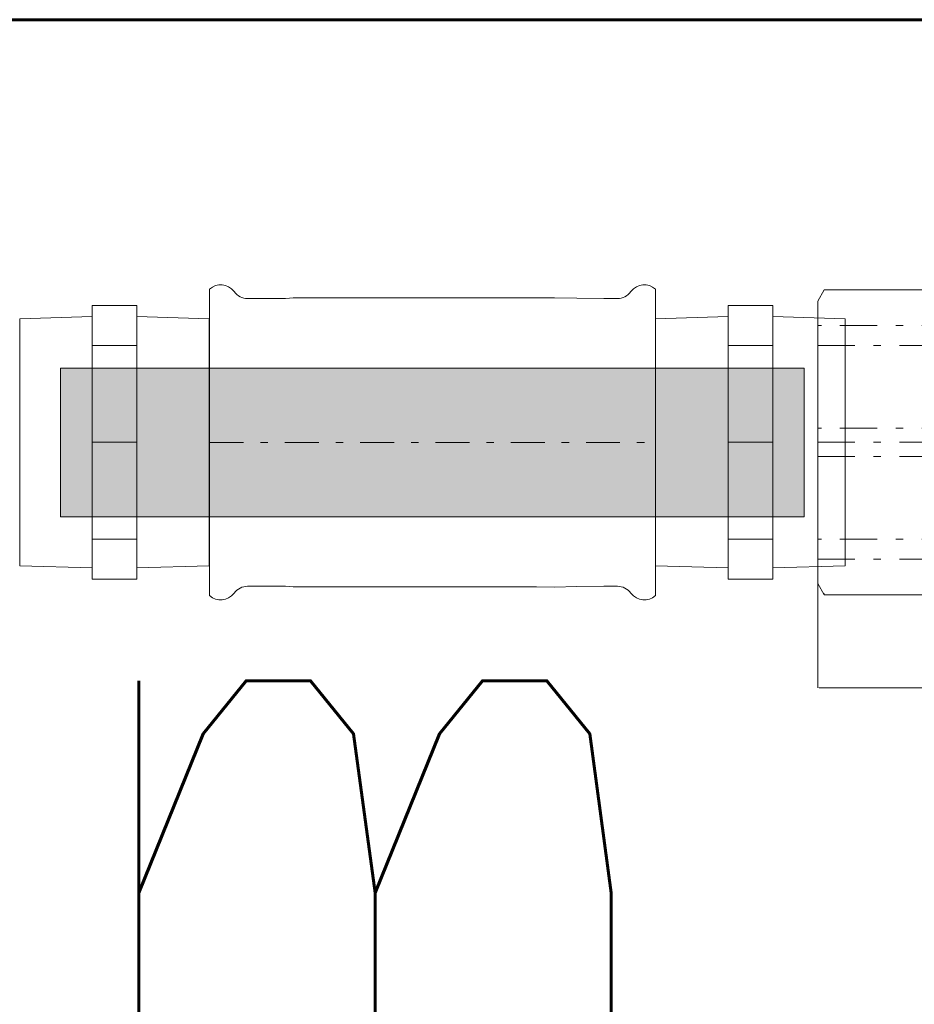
# Model space of a CAD drawing. Header units: millimetres. Extents: x -4784 to -1089, y 53657 to 55321.
# Tile 26 of 32: x -2367 to -2355, y 54278 to 54291. Entities that reach past the tile are written whole.
import ezdxf

# ---------------------------------------------------------------- set-up
doc = ezdxf.new("R2010")
doc.units = ezdxf.units.MM
for name, pattern in [('ACAD_ISO08W100', [36, 24, -3, 6, -3]), ('DASHDOTX2', [2, 1, -0.5, 0, -0.5]), ('GCAD_ISO03W100', [30, 12, -18])]:
    doc.linetypes.add(name, pattern=pattern)
doc.layers.add('--  pomoc_wymiary kształtek', color=6, linetype='Continuous', plot=False)
for name, color, linetype, lineweight in [('-- CO_rury', 11, 'Continuous', 9), ('0.GRUBA', 7, 'Continuous', 60), ('0.OPISY', 7, 'Continuous', 13), ('0.PRZERYWANA', 7, 'GCAD_ISO03W100', 5)]:
    doc.layers.add(name, color=color, linetype=linetype, lineweight=lineweight)
doc.layers.add('-- WODA', color=5, linetype='Continuous')
doc.styles.add('SIMPLEX', font='simplex.shx', dxfattribs={"width": 0.45, "height": 8})
doc.styles.get("Standard").update_dxf_attribs({"font": 'ARIAL.TTF'})
doc.dimstyles.get("Standard").update_dxf_attribs({"dimtxt": 0.18, "dimasz": 0.18, "dimexe": 0.18, "dimexo": 0.0625, "dimgap": 0.09, "dimtad": 0, "dimtih": 1, "dimtoh": 1, "dimdec": 4, "dimzin": 0, "dimdsep": 46, "dimtxsty": 'Standard', "dimcen": 0.09, "dimadec": 0, "dimazin": 0, "dimtfac": 1, "dimtdec": 4, "dimtofl": 0, "dimtmove": 0, "dimatfit": 3, "dimfxl": 1, "dimtolj": 1, "dimtzin": 0, "dimarcsym": 0})

# ---------------------------------------------------------------- blocks, each defined once
blk = doc.blocks.new('*D497')
at = {"layer": '--  pomoc_wymiary kształtek', "color": 0, "lineweight": -2, "transparency": 16777216}
for p, q in [((-40, 0), (-40, -33.04)), ((40, 0), (40, -33.04)), ((-39.82, -33.04), (-5.41, -33.04)), ((39.82, -33.04), (5.41, -33.04))]:
    blk.add_line(p, q, dxfattribs=at)
at = {"layer": '--  pomoc_wymiary kształtek', "color": 0, "transparency": 16777216}
for points in [[(-39.82, -33.01), (-39.82, -33.07), (-40, -33.04)], [(39.82, -33.01), (39.82, -33.07), (40, -33.04)]]:
    blk.add_solid(points, dxfattribs=at)
at = {"layer": 'Defpoints', "color": 0, "transparency": 16777216}
for p in [(-40, 0), (40, 0), (40, -33.04)]:
    blk.add_point(p, dxfattribs=at)
at = {"layer": '--  pomoc_wymiary kształtek', "color": 0, "transparency": 16777216, "insert": (0, -33.04), "char_height": 5, "attachment_point": 5}
blk.add_mtext('\\A1;80.0', dxfattribs=at)
blk = doc.blocks.new('VIEGA_N1')
at = {"color": 50}
for p, q in [((9.76, 13.01), (15.76, 13.01)), ((9.76, 0), (15.76, 0)), ((9.76, -13.01), (15.76, -13.01))]:
    blk.add_line(p, q, dxfattribs=at)
at = {"color": 11}
blk.add_lwpolyline([(15.76, -18.4), (9.76, -18.4), (9.76, 18.4), (15.76, 18.4)], close=True, dxfattribs=at)
at = {"color": 50}
for points in [[(0.01, -16.6), (9.76, -16.9), (9.76, 16.91), (0.01, 16.61)], [(25.51, -16.6), (15.76, -16.9), (15.76, 16.91), (25.51, 16.61)]]:
    blk.add_lwpolyline(points, close=True, dxfattribs=at)
blk = doc.blocks.new('*U527')
blk.add_blockref('VIEGA_N1', (0, 0))
blk = doc.blocks.new('--VIEGA_T1_rz')
at = {"color": 0, "linetype": 'Continuous'}
for p, q in [((-36, 20.6), (-36, 18.08)), ((36, 20.6), (36, 9.88)), ((-36, -18.08), (-36, 18.08)), ((36, -9.88), (36, 18.08)), ((36, -20.6), (36, -9.88)), ((-36, -20.6), (-36, -18.08))]:
    blk.add_line(p, q, dxfattribs=at)
at = {"color": 50, "linetype": 'DASHDOTX2', "ltscale": 5}
blk.add_line((-36, 0), (36, 0), dxfattribs=at)
at = {"color": 0, "linetype": 'Continuous'}
for points in [[(-29.87, 19.35), (-24.95, 19.35), (-23.72, 19.35), (-23.11, 19.39), (-22.5, 19.45)], [(29.87, 19.35), (27.68, 19.34), (23.32, 19.4), (19.69, 19.46), (16.78, 19.45), (12.41, 19.45), (3.69, 19.45), (-22.5, 19.45)], [(-29.87, -19.35), (-24.95, -19.35), (-23.72, -19.35), (-23.11, -19.39), (-22.5, -19.45)], [(29.87, -19.35), (27.68, -19.34), (23.32, -19.4), (19.69, -19.46), (16.78, -19.45), (12.41, -19.45), (3.69, -19.45), (-22.5, -19.45)]]:
    blk.add_lwpolyline(points, dxfattribs=at)
for centre, start, end in [((-34.2, 18.2), 43.7622, 126.87), ((34.2, 18.2), 53.13, 136.2378), ((-29.87, 22.35), 223.7623, 269.9998), ((29.87, 22.35), 270.0002, 316.2377), ((-29.87, -22.35), 90.0002, 136.2377), ((29.87, -22.35), 43.7623, 89.9998), ((-34.2, -18.2), 233.13, 316.2378), ((34.2, -18.2), 223.7622, 306.87)]:
    blk.add_arc(centre, 3, start, end, dxfattribs=at)
blk = doc.blocks.new('*U346')
blk.add_blockref('--VIEGA_T1_rz', (0, 0))
blk = doc.blocks.new('ZAW.KUL.1 2100 03_DN25_HERZ_z_góry')
at = {"color": 0}
for p, q in [((-39.13, 20.5), (-40, 19)), ((-24.46, 20.5), (-39.13, 20.5)), ((-40, -19), (-40, 19)), ((-39.13, -20.5), (-40, -19)), ((-39.13, -20.5), (-39.13, -20.46)), ((-24.46, -20.5), (-39.13, -20.5))]:
    blk.add_line(p, q, dxfattribs=at)
at = {"color": 50, "linetype": 'DASHDOTX2', "ltscale": 5}
for p, q in [((-21, 15.72), (-40, 15.72)), ((-40, 13.01), (-21, 13.01)), ((-21, 1.92), (-40, 1.92)), ((-40, 0), (40, 0)), ((-40, -1.92), (-21, -1.92)), ((-21, -13.01), (-40, -13.01)), ((-40, -15.72), (-21, -15.72))]:
    blk.add_line(p, q, dxfattribs=at)
at = {"color": 0}
blk.add_open_spline([(-39.13, -20.46), (-39.13, -20.45), (-39.14, -20.44), (-39.15, -20.41), (-39.17, -20.36), (-39.18, -20.33), (-39.19, -20.31)], degree=3, knots=[0, 0, 0, 0, 0.11046, 0.315103, 0.612757, 1, 1, 1, 1], dxfattribs=at)
at = {"layer": '--  pomoc_wymiary kształtek'}
dim = blk.add_linear_dim(base=(40, -33.04), p1=(-40, 0), p2=(40, 0), dimstyle='Standard', override={"dimexe": 0, "dimexo": 0, "dimtih": 0, "dimdec": 1, "dimfxl": 0}, dxfattribs=at)
dim.commit()
dim.dimension.update_dxf_attribs({"geometry": '*D497', "text_midpoint": (0, -33.04)})
blk = doc.blocks.new('*U513')
blk.add_blockref('ZAW.KUL.1 2100 03_DN25_HERZ_z_góry', (3.7, 0))
blk = doc.blocks.new('zw$C48D')
at = {"layer": '-- CO_rury'}
blk.add_hatch(color=251, dxfattribs=at).paths.add_polyline_path([(-292.211, -4.686), (-282.211, -4.686), (-282.211, -6.686), (-292.211, -6.686)])
at = {"layer": '-- CO_rury', "color": 11, "linetype": 'ACAD_ISO08W100', "ltscale": 20}
blk.add_lwpolyline([(-292.211, -4.686), (-282.211, -4.686), (-282.211, -6.686), (-292.211, -6.686)], close=True, dxfattribs=at)
at = {"layer": '-- CO_rury', "linetype": 'ACAD_ISO08W100', "ltscale": 20, "yscale": 0.1, "zscale": 0.1}
for name, p, xscale in [('*U513', (-278.401, -5.685), 0.1), ('*U346', (-287.21, -5.686), 0.0833), ('*U527', (-290.21, -5.685), -0.1), ('*U527', (-284.212, -5.685), 0.1)]:
    blk.add_blockref(name, p, dxfattribs=dict(at, xscale=xscale))

msp = doc.modelspace()

# ---------------------------------------------------------------- linework, layer by layer
at = {"layer": '0.GRUBA', "transparency": 16777216}
msp.add_lwpolyline([(-2074.064, 54208.844), (-2074.064, 54290.844), (-2488.164, 54290.844)], dxfattribs=at)
at = {"layer": '0.PRZERYWANA', "transparency": 16777216}
msp.add_arc((-2282.016, 54653.608), 418.141, 240.46139, 299.82316, dxfattribs=at)

# ---------------------------------------------------------------- texts
at = {"layer": '0.OPISY', "ltscale": 2, "transparency": 16777216, "insert": (-2419.523, 54286.944), "char_height": 14.976, "width": 89.64071, "attachment_point": 1, "style": 'SIMPLEX'}
msp.add_mtext('\\pxql;Hmur= 77cm', dxfattribs=at)

# ---------------------------------------------------------------- next in the draw order: block references
at = {"layer": '-- WODA'}
msp.add_blockref('zw$C48D', (-2074.064, 54290.844), dxfattribs=at)

doc.saveas('drawing.dxf')
